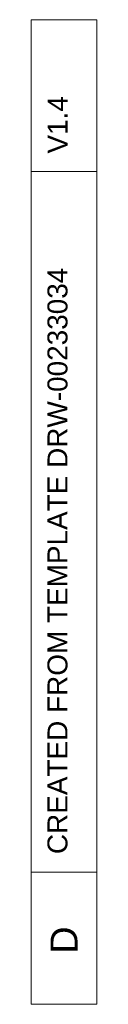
# Model space of a CAD drawing. Header units: millimetres. Extents: x 284 to 1085, y 7 to 266.
# Tile 21 of 21: x 940.941 to 941.804, y 9.33 to 22.328. Entities that reach past the tile are written whole.
import ezdxf

# ---------------------------------------------------------------- set-up
doc = ezdxf.new("R2010")
doc.units = ezdxf.units.MM
doc.layers.add('PDF4_几何图形', color=7, linetype='Continuous')
doc.layers.add('PDF4_文字', color=7, linetype='Continuous')
doc.styles.add('PDF F1', font='arial.ttf')

msp = doc.modelspace()

# ---------------------------------------------------------------- linework, layer by layer
at = {"layer": 'PDF4_几何图形', "lineweight": 13}
msp.add_lwpolyline([(941.804, 22.328), (941.804, 9.33), (940.941, 9.33), (940.941, 22.328)], close=True, dxfattribs=at)
for points in [[(940.941, 20.323), (941.804, 20.323)], [(940.941, 11.076), (941.804, 11.076)]]:
    msp.add_lwpolyline(points, dxfattribs=at)

# ---------------------------------------------------------------- texts
at = {"layer": 'PDF4_文字', "attachment_point": 4, "rotation": 90, "style": 'PDF F1'}
for s, insert, char_height in [('V1.4', (941.288, 20.561), 0.2638), ('CREATED FROM TEMPLATE DRW-00233034', (941.288, 11.313), 0.26383), ('D', (941.373, 9.998), 0.357)]:
    msp.add_mtext(s, dxfattribs=dict(at, insert=insert, char_height=char_height))

doc.saveas('drawing.dxf')
